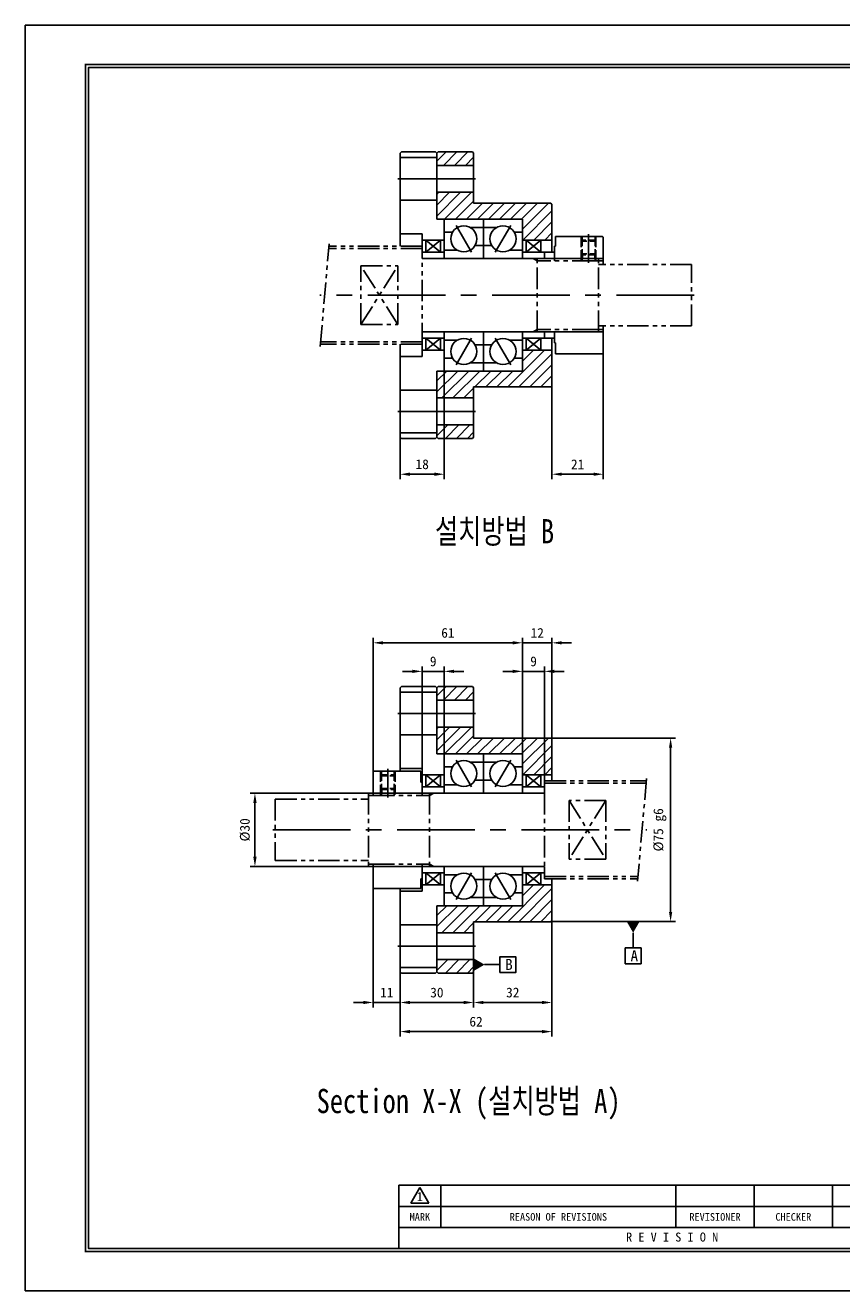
# Model space of a CAD drawing. Header units: millimetres. Extents: x 0 to 731, y 0 to 517.
# Tile 1 of 3: x 0 to 334, y 0 to 517. Entities that reach past the tile are written whole.
import ezdxf
from ezdxf.enums import TextEntityAlignment as Align

# ---------------------------------------------------------------- set-up
doc = ezdxf.new("R2010")
doc.units = ezdxf.units.MM
for name, pattern in [('CENTER', [50.8, 31.75, -6.35, 6.35, -6.35]), ('DASHED', [0.75, 0.5, -0.25]), ('PHANTOM', [2.5, 1.25, -0.25, 0.25, -0.25, 0.25, -0.25])]:
    doc.linetypes.add(name, pattern=pattern)
doc.layers.get('0').update_dxf_attribs({"linetype": 'CONTINUOUS'})
doc.layers.get('DEFPOINTS').update_dxf_attribs({"linetype": 'CONTINUOUS'})
for name, color, linetype in [('center', 1, 'CENTER'), ('hidden', 2, 'DASHED'), ('L1', 7, 'CONTINUOUS'), ('OUTLINE', 7, 'CONTINUOUS'), ('phantom', 6, 'PHANTOM')]:
    doc.layers.add(name, color=color, linetype=linetype)
doc.dimstyles.get("Standard").update_dxf_attribs({"dimtxt": 4, "dimasz": 4, "dimexe": 2, "dimexo": 0, "dimgap": 2, "dimtad": 1, "dimdec": 3, "dimzin": 11, "dimdsep": 46, "dimtxsty": 'Standard', "dimcen": 0, "dimclrd": 5, "dimclre": 5, "dimclrt": 3, "dimadec": 0, "dimazin": 0, "dimtfac": 0.6, "dimtdec": 3, "dimtmove": 0, "dimatfit": 3, "dimfxl": 0, "dimtolj": 1, "dimtzin": 11, "dimarcsym": 0})

# ---------------------------------------------------------------- blocks, each defined once
blk = doc.blocks.new('표제란')
at = {"layer": 'L1', "color": 0}
for p, q in [((297, 210), (0, 210)), ((0, 210), (0, 0)), ((0, 0), (297, 0))]:
    blk.add_line(p, q, dxfattribs=at)
at = {"layer": 'L1'}
for p, q in [((160, 17.5), (62, 17.5)), ((62, 17.5), (62, 7)), ((64, 14.51), (65.5, 17.1)), ((65.5, 17.1), (67, 14.51)), ((69, 17.5), (69, 10.5)), ((108, 17.5), (108, 10.5)), ((121, 17.5), (121, 10.5)), ((134, 17.5), (134, 10.5)), ((147, 14), (62, 14)), ((64, 14.51), (67, 14.51)), ((147, 10.5), (62, 10.5))]:
    blk.add_line(p, q, dxfattribs=at)
at = {"layer": 'L1', "const_width": 0.25}
blk.add_lwpolyline([(290.5, 6.5), (290.5, 203.5), (10, 203.5), (10, 6.5)], close=True, dxfattribs=at)
at = {"layer": 'L1'}
blk.add_lwpolyline([(290, 7), (290, 203), (10.5, 203), (10.5, 7)], close=True, dxfattribs=at)
for s, height, p in [('1', 1.5, (65.5, 15.61)), ('MARK', 1.25, (65.5, 12.25)), ('REASON OF REVISIONS', 1.25, (88.5, 12.25)), ('REVISIONER', 1.25, (114.5, 12.25)), ('CHECKER', 1.25, (127.5, 12.25)), ('R E V I S I O N', 1.5, (107.38, 8.9))]:
    blk.add_text(s, height=height, dxfattribs=at).set_placement(p, align=Align.MIDDLE_CENTER)
for tag, p in [('필렛', (179.25, 10.9)), ('모따기', (179.25, 8.3))]:
    blk.add_attdef(tag, text='', height=1.15, dxfattribs=at).set_placement(p, align=Align.MIDDLE_LEFT)
at = {"layer": 'OUTLINE', "ltscale": 0.5}
for tag, p, height in [('TITLE', (237.17, 24.41), 2.5), ('도번', (251.18, 15.64), 2.5), ('SCALE', (253.78, 9.55), 1.2), ('DATE', (277.02, 9.51), 1.2)]:
    blk.add_attdef(tag, p, '', height=height, dxfattribs=at)
blk = doc.blocks.new('*D82')
at = {"layer": 'DEFPOINTS', "color": 0}
for p in [(153.14, 130.21), (183.14, 130.21), (183.14, 117.7)]:
    blk.add_point(p, dxfattribs=at)
at = {"layer": 'OUTLINE', "color": 5, "lineweight": -2}
for p, q in [((153.14, 130.21), (153.14, 115.7)), ((183.14, 130.21), (183.14, 115.7)), ((157.14, 117.7), (179.14, 117.7))]:
    blk.add_line(p, q, dxfattribs=at)
at = {"layer": 'OUTLINE', "color": 5}
for points in [[(157.14, 118.37), (157.14, 117.04), (153.14, 117.7)], [(179.14, 118.37), (179.14, 117.04), (183.14, 117.7)]]:
    blk.add_solid(points, dxfattribs=at)
at = {"layer": 'OUTLINE', "color": 3, "insert": (168.14, 121.75), "char_height": 4, "attachment_point": 5}
blk.add_mtext('\\A1;30', dxfattribs=at)
blk = doc.blocks.new('*D83')
at = {"layer": 'DEFPOINTS', "color": 0}
for p in [(215.14, 151.21), (183.14, 130.21), (215.14, 117.7)]:
    blk.add_point(p, dxfattribs=at)
at = {"layer": 'OUTLINE', "color": 5, "lineweight": -2}
for p, q in [((215.14, 151.21), (215.14, 115.7)), ((183.14, 130.21), (183.14, 115.7)), ((187.14, 117.7), (211.14, 117.7))]:
    blk.add_line(p, q, dxfattribs=at)
at = {"layer": 'OUTLINE', "color": 5}
for points in [[(187.14, 118.37), (187.14, 117.04), (183.14, 117.7)], [(211.14, 118.37), (211.14, 117.04), (215.14, 117.7)]]:
    blk.add_solid(points, dxfattribs=at)
at = {"layer": 'OUTLINE', "color": 3, "insert": (199.14, 121.75), "char_height": 4, "attachment_point": 5}
blk.add_mtext('\\A1;32', dxfattribs=at)
blk = doc.blocks.new('*D84')
at = {"layer": 'DEFPOINTS', "color": 0}
for p in [(142.14, 164.51), (153.14, 130.21), (142.14, 117.7)]:
    blk.add_point(p, dxfattribs=at)
at = {"layer": 'OUTLINE', "color": 5, "lineweight": -2}
for p, q in [((142.14, 164.51), (142.14, 115.7)), ((153.14, 130.21), (153.14, 115.7)), ((138.14, 117.7), (134.14, 117.7)), ((153.14, 117.7), (142.14, 117.7)), ((157.14, 117.7), (161.14, 117.7))]:
    blk.add_line(p, q, dxfattribs=at)
at = {"layer": 'OUTLINE', "color": 5}
for points in [[(138.14, 118.37), (138.14, 117.04), (142.14, 117.7)], [(157.14, 118.37), (157.14, 117.04), (153.14, 117.7)]]:
    blk.add_solid(points, dxfattribs=at)
at = {"layer": 'OUTLINE', "color": 3, "insert": (147.64, 121.76), "char_height": 4, "attachment_point": 5}
blk.add_mtext('\\A1;11', dxfattribs=at)
blk = doc.blocks.new('*D85')
at = {"layer": 'DEFPOINTS', "color": 0}
for p in [(215.14, 151.21), (153.14, 130.21), (215.14, 105.81)]:
    blk.add_point(p, dxfattribs=at)
at = {"layer": 'OUTLINE', "color": 5, "lineweight": -2}
for p, q in [((215.14, 151.21), (215.14, 103.81)), ((153.14, 130.21), (153.14, 103.81)), ((157.14, 105.81), (211.14, 105.81))]:
    blk.add_line(p, q, dxfattribs=at)
at = {"layer": 'OUTLINE', "color": 5}
for points in [[(157.14, 106.48), (157.14, 105.14), (153.14, 105.81)], [(211.14, 106.48), (211.14, 105.14), (215.14, 105.81)]]:
    blk.add_solid(points, dxfattribs=at)
at = {"layer": 'OUTLINE', "color": 3, "insert": (184.14, 109.86), "char_height": 4, "attachment_point": 5}
blk.add_mtext('\\A1;62', dxfattribs=at)
blk = doc.blocks.new('*D86')
at = {"layer": 'DEFPOINTS', "color": 0}
for p in [(212.14, 252.93), (203.14, 219.21), (212.14, 208.21)]:
    blk.add_point(p, dxfattribs=at)
at = {"layer": 'OUTLINE', "color": 5, "lineweight": -2}
for p, q in [((203.14, 219.21), (203.14, 254.93)), ((212.14, 208.21), (212.14, 254.93)), ((199.14, 252.93), (195.14, 252.93)), ((203.14, 252.93), (212.14, 252.93)), ((216.14, 252.93), (220.14, 252.93))]:
    blk.add_line(p, q, dxfattribs=at)
at = {"layer": 'OUTLINE', "color": 5}
for points in [[(199.14, 253.6), (199.14, 252.26), (203.14, 252.93)], [(216.14, 253.6), (216.14, 252.26), (212.14, 252.93)]]:
    blk.add_solid(points, dxfattribs=at)
at = {"layer": 'OUTLINE', "color": 3, "insert": (207.64, 256.98), "char_height": 4, "attachment_point": 5}
blk.add_mtext('\\A1;9', dxfattribs=at)
blk = doc.blocks.new('*D87')
at = {"layer": 'DEFPOINTS', "color": 0}
for p in [(162.14, 252.93), (171.14, 219.21), (162.14, 205.71)]:
    blk.add_point(p, dxfattribs=at)
at = {"layer": 'OUTLINE', "color": 5, "lineweight": -2}
for p, q in [((162.14, 205.71), (162.14, 254.93)), ((171.14, 219.21), (171.14, 254.93)), ((158.14, 252.93), (154.14, 252.93)), ((171.14, 252.93), (162.14, 252.93)), ((175.14, 252.93), (179.14, 252.93))]:
    blk.add_line(p, q, dxfattribs=at)
at = {"layer": 'OUTLINE', "color": 5}
for points in [[(158.14, 253.6), (158.14, 252.26), (162.14, 252.93)], [(175.14, 253.6), (175.14, 252.26), (171.14, 252.93)]]:
    blk.add_solid(points, dxfattribs=at)
at = {"layer": 'OUTLINE', "color": 3, "insert": (166.64, 256.98), "char_height": 4, "attachment_point": 5}
blk.add_mtext('\\A1;9', dxfattribs=at)
blk = doc.blocks.new('*D88')
at = {"layer": 'DEFPOINTS', "color": 0}
for p in [(215.14, 264.59), (215.14, 225.21), (203.14, 219.21)]:
    blk.add_point(p, dxfattribs=at)
at = {"layer": 'OUTLINE', "color": 5, "lineweight": -2}
for p, q in [((199.14, 264.59), (195.14, 264.59)), ((203.14, 219.21), (203.14, 266.59)), ((203.14, 264.59), (215.14, 264.59)), ((215.14, 225.21), (215.14, 266.59)), ((219.14, 264.59), (223.14, 264.59))]:
    blk.add_line(p, q, dxfattribs=at)
at = {"layer": 'OUTLINE', "color": 5}
for points in [[(199.14, 265.25), (199.14, 263.92), (203.14, 264.59)], [(219.14, 265.25), (219.14, 263.92), (215.14, 264.59)]]:
    blk.add_solid(points, dxfattribs=at)
at = {"layer": 'OUTLINE', "color": 3, "insert": (209.14, 268.64), "char_height": 4, "attachment_point": 5}
blk.add_mtext('\\A1;12', dxfattribs=at)
blk = doc.blocks.new('*D89')
at = {"layer": 'DEFPOINTS', "color": 0}
for p in [(142.14, 264.59), (203.14, 219.21), (142.14, 211.91)]:
    blk.add_point(p, dxfattribs=at)
at = {"layer": 'OUTLINE', "color": 5, "lineweight": -2}
for p, q in [((142.14, 211.91), (142.14, 266.59)), ((199.14, 264.59), (146.14, 264.59)), ((203.14, 219.21), (203.14, 266.59))]:
    blk.add_line(p, q, dxfattribs=at)
at = {"layer": 'OUTLINE', "color": 5}
for points in [[(146.14, 265.25), (146.14, 263.92), (142.14, 264.59)], [(199.14, 265.25), (199.14, 263.92), (203.14, 264.59)]]:
    blk.add_solid(points, dxfattribs=at)
at = {"layer": 'OUTLINE', "color": 3, "insert": (172.64, 268.64), "char_height": 4, "attachment_point": 5}
blk.add_mtext('\\A1;61', dxfattribs=at)
blk = doc.blocks.new('*D90')
at = {"layer": 'DEFPOINTS', "color": 0}
for p in [(162.14, 203.21), (93.81, 173.21), (162.14, 173.21)]:
    blk.add_point(p, dxfattribs=at)
at = {"layer": 'OUTLINE', "color": 5, "lineweight": -2}
for p, q in [((162.14, 203.21), (91.81, 203.21)), ((93.81, 199.21), (93.81, 177.21)), ((162.14, 173.21), (91.81, 173.21))]:
    blk.add_line(p, q, dxfattribs=at)
at = {"layer": 'OUTLINE', "color": 5}
for points in [[(93.15, 199.21), (94.48, 199.21), (93.81, 203.21)], [(93.15, 177.21), (94.48, 177.21), (93.81, 173.21)]]:
    blk.add_solid(points, dxfattribs=at)
at = {"layer": 'OUTLINE', "color": 3, "insert": (89.76, 188.21), "char_height": 4, "attachment_point": 5, "rotation": 90}
blk.add_mtext('\\A1;%%C30', dxfattribs=at)
blk = doc.blocks.new('*D91')
at = {"layer": 'DEFPOINTS', "color": 0}
for p in [(214.64, 225.71), (214.64, 150.71), (263.63, 150.71)]:
    blk.add_point(p, dxfattribs=at)
at = {"layer": 'OUTLINE', "color": 5, "lineweight": -2}
for p, q in [((214.64, 225.71), (265.63, 225.71)), ((263.63, 221.71), (263.63, 154.71)), ((214.64, 150.71), (265.63, 150.71))]:
    blk.add_line(p, q, dxfattribs=at)
at = {"layer": 'OUTLINE', "color": 5}
for points in [[(262.96, 221.71), (264.3, 221.71), (263.63, 225.71)], [(262.96, 154.71), (264.3, 154.71), (263.63, 150.71)]]:
    blk.add_solid(points, dxfattribs=at)
at = {"layer": 'OUTLINE', "color": 3, "insert": (259.25, 188.21), "char_height": 4, "attachment_point": 5, "rotation": 90}
blk.add_mtext('\\A1;%%c75 g6', dxfattribs=at)
blk = doc.blocks.new('*D93')
at = {"layer": 'DEFPOINTS', "color": 0}
for p in [(171.14, 375.57), (153.14, 348.57), (153.14, 333.44)]:
    blk.add_point(p, dxfattribs=at)
at = {"layer": 'OUTLINE', "color": 5, "lineweight": -2}
for p, q in [((171.14, 375.57), (171.14, 331.44)), ((153.14, 348.57), (153.14, 331.44)), ((167.14, 333.44), (157.14, 333.44))]:
    blk.add_line(p, q, dxfattribs=at)
at = {"layer": 'OUTLINE', "color": 5}
for points in [[(157.14, 334.11), (157.14, 332.77), (153.14, 333.44)], [(167.14, 334.11), (167.14, 332.77), (171.14, 333.44)]]:
    blk.add_solid(points, dxfattribs=at)
at = {"layer": 'OUTLINE', "color": 3, "insert": (162.14, 337.49), "char_height": 4, "attachment_point": 5}
blk.add_mtext('\\A1;18', dxfattribs=at)
blk = doc.blocks.new('*D94')
at = {"layer": 'DEFPOINTS', "color": 0}
for p in [(236.14, 383.94), (215.14, 369.57), (236.14, 333.44)]:
    blk.add_point(p, dxfattribs=at)
at = {"layer": 'OUTLINE', "color": 5, "lineweight": -2}
for p, q in [((236.14, 383.94), (236.14, 331.44)), ((215.14, 369.57), (215.14, 331.44)), ((219.14, 333.44), (232.14, 333.44))]:
    blk.add_line(p, q, dxfattribs=at)
at = {"layer": 'OUTLINE', "color": 5}
for points in [[(219.14, 334.11), (219.14, 332.77), (215.14, 333.44)], [(232.14, 334.11), (232.14, 332.77), (236.14, 333.44)]]:
    blk.add_solid(points, dxfattribs=at)
at = {"layer": 'OUTLINE', "color": 3, "insert": (225.64, 337.49), "char_height": 4, "attachment_point": 5}
blk.add_mtext('\\A1;21', dxfattribs=at)
blk = doc.blocks.new('_DatumFilled')
at = {"color": 0, "linetype": 'ByBlock'}
blk.add_solid([(0, 0.58), (-1, 0), (0, -0.58)], dxfattribs=at)

msp = doc.modelspace()

# ---------------------------------------------------------------- hatches: boundary and pattern name
at = {"layer": 'OUTLINE'}
h = msp.add_hatch(dxfattribs=at)
h.set_pattern_fill('ANSI31', color=5, style=0)
h.set_pattern_definition([(45, (-591.7724, 325.56), (-2.245064, 2.245064), [])])
h.paths.add_polyline_path([(183.1403, 464.5726), (182.6403, 465.0726), (168.6403, 465.0726), (168.1403, 464.5726), (168.1403, 459.5726), (183.1403, 459.5726)])
h.paths.add_polyline_path([(215.1403, 443.5726), (214.6403, 444.0726), (183.1403, 444.0726), (183.1403, 448.5726), (168.1403, 448.5726), (168.1403, 437.5726), (203.1403, 437.5726), (203.1403, 429.0726), (215.1403, 429.0726)])
h.paths.add_polyline_path([(215.1403, 384.0726), (203.1403, 384.0726), (203.1403, 375.5726), (168.1403, 375.5726), (168.1403, 364.5726), (183.1403, 364.5726), (183.1403, 369.0726), (214.6403, 369.0726), (215.1403, 369.5726)])
h.paths.add_polyline_path([(183.1403, 353.5726), (168.1403, 353.5726), (168.1403, 348.5726), (168.6403, 348.0726), (182.6403, 348.0726), (183.1403, 348.5726)])
h = msp.add_hatch(dxfattribs=at)
h.set_pattern_fill('ANSI31', color=5, style=0)
h.set_pattern_definition([(45, (-591.7724, 107.195), (-2.245064, 2.245064), [])])
h.paths.add_polyline_path([(168.6403, 246.7076), (168.1403, 246.2076), (168.1403, 241.2076), (183.1403, 241.2076), (183.1403, 246.2076), (182.6403, 246.7076)])
h.paths.add_polyline_path([(203.1403, 219.2076), (203.1403, 210.7076), (215.1403, 210.7076), (215.1403, 225.2076), (214.6403, 225.7076), (183.1403, 225.7076), (183.1403, 230.2076), (168.1403, 230.2076), (168.1403, 219.2076)])
h.paths.add_polyline_path([(214.6403, 150.7076), (215.1403, 151.2076), (215.1403, 165.7076), (203.1403, 165.7076), (203.1403, 157.2076), (168.1403, 157.2076), (168.1403, 146.2076), (183.1403, 146.2076), (183.1403, 150.7076)])
h.paths.add_polyline_path([(182.6403, 129.7076), (183.1403, 130.2076), (183.1403, 135.2076), (168.1403, 135.2076), (168.1403, 130.2076), (168.6403, 129.7076)])

# ---------------------------------------------------------------- linework, layer by layer
at = {"layer": 'center'}
for p, q in [((152.1403, 454.0726), (184.1403, 454.0726)), ((175.9728, 435.0588), (182.3078, 424.0863)), ((198.3078, 435.0588), (191.9728, 424.0863)), ((230.1403, 431.5017), (230.1403, 419.8266)), ((273.2239, 406.5726), (120.3706, 406.5726)), ((175.9728, 378.0863), (182.3078, 389.0588)), ((198.3078, 378.0863), (191.9728, 389.0588)), ((152.1403, 359.0726), (184.1403, 359.0726)), ((152.1403, 235.7076), (184.1403, 235.7076)), ((148.1403, 213.1367), (148.1403, 201.4616)), ((175.9728, 216.6939), (182.3078, 205.7213)), ((198.3078, 216.6939), (191.9728, 205.7213)), ((101.0567, 188.2076), (253.9099, 188.2076)), ((175.9728, 159.7213), (182.3078, 170.6939)), ((198.3078, 159.7213), (191.9728, 170.6939)), ((152.1403, 140.7076), (184.1403, 140.7076))]:
    msp.add_line(p, q, dxfattribs=at)
at = {"layer": 'hidden', "color": 5, "ltscale": 5}
for p, q in [((227.1403, 428.6726), (227.1403, 430.5726)), ((233.1403, 428.6726), (233.1403, 430.5726)), ((227.1403, 423.4726), (227.1403, 420.5726)), ((233.1403, 423.4726), (233.1403, 420.5726)), ((145.1403, 210.3076), (145.1403, 212.2076)), ((151.1403, 210.3076), (151.1403, 212.2076)), ((145.1403, 205.1076), (145.1403, 202.2076)), ((151.1403, 205.1076), (151.1403, 202.2076))]:
    msp.add_line(p, q, dxfattribs=at)
at = {"layer": 'hidden', "ltscale": 5}
for p, q in [((227.5403, 429.0726), (227.1403, 428.6726)), ((227.5403, 429.0726), (227.5403, 430.5726)), ((232.7403, 429.0726), (227.5403, 429.0726)), ((227.5403, 429.0726), (227.5403, 423.0726)), ((232.7403, 429.0726), (232.7403, 430.5726)), ((233.1403, 428.6726), (232.7403, 429.0726)), ((232.7403, 429.0726), (232.7403, 423.0726)), ((233.1403, 428.6726), (227.1403, 428.6726)), ((227.1403, 428.6726), (227.1403, 423.4726)), ((233.1403, 428.6726), (233.1403, 423.4726)), ((233.1403, 423.4726), (227.1403, 423.4726)), ((227.5403, 423.0726), (227.1403, 423.4726)), ((232.7403, 423.0726), (227.5403, 423.0726)), ((232.7403, 423.0726), (227.5403, 423.0726)), ((227.5403, 423.0726), (227.5403, 420.5726)), ((227.6403, 423.0726), (227.6403, 421.5726)), ((232.6403, 423.0726), (232.6403, 421.5726)), ((233.1403, 423.4726), (232.7403, 423.0726)), ((232.7403, 423.0726), (232.7403, 420.5726)), ((145.5403, 210.7076), (145.5403, 212.2076)), ((150.7403, 210.7076), (150.7403, 212.2076)), ((145.1403, 210.3076), (145.5403, 210.7076)), ((145.1403, 210.3076), (151.1403, 210.3076)), ((145.1403, 210.3076), (145.1403, 205.1076)), ((145.5403, 210.7076), (150.7403, 210.7076)), ((145.5403, 210.7076), (145.5403, 204.7076)), ((150.7403, 210.7076), (151.1403, 210.3076)), ((150.7403, 210.7076), (150.7403, 204.7076)), ((151.1403, 210.3076), (151.1403, 205.1076)), ((145.1403, 205.1076), (151.1403, 205.1076)), ((145.1403, 205.1076), (145.5403, 204.7076)), ((145.5403, 204.7076), (150.7403, 204.7076)), ((145.5403, 204.7076), (150.7403, 204.7076)), ((145.5403, 204.7076), (145.5403, 202.2076)), ((145.6403, 204.7076), (145.6403, 203.2076)), ((150.6403, 204.7076), (150.6403, 203.2076)), ((150.7403, 204.7076), (151.1403, 205.1076)), ((150.7403, 204.7076), (150.7403, 202.2076))]:
    msp.add_line(p, q, dxfattribs=at)
at = {"layer": 'OUTLINE'}
for p, q in [((153.1403, 464.5726), (153.6403, 465.0726)), ((153.1403, 464.5726), (153.1403, 430.5726)), ((153.1403, 462.8226), (168.1403, 462.8226)), ((167.6403, 465.0726), (153.6403, 465.0726)), ((167.6403, 465.0726), (168.1403, 464.5726)), ((168.1403, 464.5726), (168.6403, 465.0726)), ((168.1403, 437.5726), (168.1403, 464.5726)), ((182.6403, 465.0726), (168.6403, 465.0726)), ((182.6403, 465.0726), (183.1403, 464.5726)), ((183.1403, 444.0726), (183.1403, 464.5726)), ((168.1403, 459.5726), (183.1403, 459.5726)), ((153.1403, 445.3226), (168.1403, 445.3226)), ((168.1403, 448.5726), (183.1403, 448.5726)), ((153.1403, 443.5726), (153.1403, 426.5726)), ((214.6403, 444.0726), (183.1403, 444.0726)), ((214.6403, 444.0726), (215.1403, 443.5726)), ((215.1403, 424.0726), (215.1403, 443.5726)), ((168.1403, 437.5726), (203.1403, 437.5726)), ((171.1403, 437.5726), (171.1403, 421.5726)), ((181.8078, 434.1928), (187.1403, 434.1928)), ((187.1403, 437.5726), (187.1403, 421.5726)), ((192.4728, 434.1928), (187.1403, 434.1928)), ((203.1403, 437.5726), (203.1403, 421.5726)), ((153.1403, 431.5726), (162.1403, 431.5726)), ((162.1403, 431.5726), (162.1403, 426.5726)), ((171.1403, 429.0726), (162.1403, 429.0726)), ((163.6403, 424.0726), (169.6403, 429.0726)), ((163.6403, 429.0726), (169.6403, 424.0726)), ((163.6403, 429.0726), (163.6403, 424.0726)), ((169.6403, 429.0726), (169.6403, 424.0726)), ((174.52, 432.2401), (171.1403, 432.2401)), ((199.7605, 432.2401), (203.1403, 432.2401)), ((203.1403, 429.0726), (215.1403, 429.0726)), ((210.6403, 424.0726), (204.6403, 429.0726)), ((210.6403, 429.0726), (204.6403, 424.0726)), ((204.6403, 429.0726), (204.6403, 424.0726)), ((210.6403, 429.0726), (210.6403, 424.0726)), ((235.8403, 430.5726), (216.6403, 430.5726)), ((216.6403, 430.5726), (216.6403, 426.5726)), ((235.8403, 430.5726), (236.1403, 430.2726)), ((236.1403, 430.2726), (236.1403, 419.0726)), ((171.1403, 424.0726), (162.1403, 424.0726)), ((176.4728, 424.9523), (171.1403, 424.9523)), ((183.7605, 426.9051), (187.1403, 426.9051)), ((190.52, 426.9051), (187.1403, 426.9051)), ((197.8078, 424.9523), (203.1403, 424.9523)), ((203.1403, 424.0726), (216.1403, 424.0726)), ((212.1403, 424.0726), (212.1403, 421.5726)), ((216.1403, 426.5726), (216.1403, 420.5726)), ((216.6403, 426.5726), (216.1403, 426.5726)), ((162.1403, 421.5726), (212.1403, 421.5726)), ((236.1403, 421.5726), (212.1403, 421.5726)), ((236.1403, 382.8726), (236.1403, 394.0726)), ((162.1403, 391.5726), (212.1403, 391.5726)), ((171.1403, 389.0726), (162.1403, 389.0726)), ((163.6403, 389.0726), (169.6403, 384.0726)), ((163.6403, 384.0726), (169.6403, 389.0726)), ((163.6403, 384.0726), (163.6403, 389.0726)), ((169.6403, 384.0726), (169.6403, 389.0726)), ((171.1403, 391.5726), (171.1403, 375.5726)), ((176.4728, 388.1928), (171.1403, 388.1928)), ((187.1403, 391.5726), (187.1403, 375.5726)), ((197.8078, 388.1928), (203.1403, 388.1928)), ((203.1403, 391.5726), (203.1403, 375.5726)), ((203.1403, 389.0726), (216.1403, 389.0726)), ((210.6403, 384.0726), (204.6403, 389.0726)), ((210.6403, 389.0726), (204.6403, 384.0726)), ((204.6403, 384.0726), (204.6403, 389.0726)), ((210.6403, 384.0726), (210.6403, 389.0726)), ((236.1403, 391.5726), (212.1403, 391.5726)), ((212.1403, 389.0726), (212.1403, 391.5726)), ((215.1403, 369.5726), (215.1403, 389.0726)), ((216.1403, 387.0726), (216.1403, 391.5726)), ((153.1403, 386.5726), (153.1403, 369.5726)), ((153.1403, 386.5726), (153.1403, 348.5726)), ((162.1403, 386.5726), (162.1403, 381.5726)), ((171.1403, 384.0726), (162.1403, 384.0726)), ((183.7605, 386.2401), (187.1403, 386.2401)), ((190.52, 386.2401), (187.1403, 386.2401)), ((203.1403, 384.0726), (215.1403, 384.0726)), ((216.6403, 387.0726), (216.1403, 387.0726)), ((216.6403, 382.5726), (216.6403, 387.0726)), ((235.8403, 382.5726), (216.6403, 382.5726)), ((236.1403, 382.8726), (235.8403, 382.5726)), ((153.1403, 381.5726), (162.1403, 381.5726)), ((174.52, 380.9051), (171.1403, 380.9051)), ((181.8078, 378.9523), (187.1403, 378.9523)), ((192.4728, 378.9523), (187.1403, 378.9523)), ((199.7605, 380.9051), (203.1403, 380.9051)), ((168.1403, 348.5726), (168.1403, 375.5726)), ((168.1403, 375.5726), (203.1403, 375.5726)), ((153.1403, 367.8226), (168.1403, 367.8226)), ((183.1403, 348.5726), (183.1403, 369.0726)), ((214.6403, 369.0726), (183.1403, 369.0726)), ((215.1403, 369.5726), (214.6403, 369.0726)), ((168.1403, 364.5726), (183.1403, 364.5726)), ((168.1403, 353.5726), (183.1403, 353.5726)), ((153.1403, 350.3226), (168.1403, 350.3226)), ((153.6403, 348.0726), (153.1403, 348.5726)), ((167.6403, 348.0726), (153.6403, 348.0726)), ((168.1403, 348.5726), (167.6403, 348.0726)), ((168.6403, 348.0726), (168.1403, 348.5726)), ((182.6403, 348.0726), (168.6403, 348.0726)), ((183.1403, 348.5726), (182.6403, 348.0726)), ((153.1403, 246.2076), (153.6403, 246.7076)), ((153.1403, 246.2076), (153.1403, 212.2076)), ((153.1403, 244.4576), (168.1403, 244.4576)), ((167.6403, 246.7076), (153.6403, 246.7076)), ((167.6403, 246.7076), (168.1403, 246.2076)), ((168.1403, 246.2076), (168.6403, 246.7076)), ((168.1403, 219.2076), (168.1403, 246.2076)), ((182.6403, 246.7076), (168.6403, 246.7076)), ((182.6403, 246.7076), (183.1403, 246.2076)), ((183.1403, 225.7076), (183.1403, 246.2076)), ((168.1403, 241.2076), (183.1403, 241.2076)), ((168.1403, 230.2076), (183.1403, 230.2076)), ((153.1403, 226.9576), (168.1403, 226.9576)), ((153.1403, 225.2076), (153.1403, 212.2076)), ((214.6403, 225.7076), (183.1403, 225.7076)), ((214.6403, 225.7076), (215.1403, 225.2076)), ((215.1403, 208.2076), (215.1403, 225.2076)), ((168.1403, 219.2076), (203.1403, 219.2076)), ((171.1403, 219.2076), (171.1403, 203.2076)), ((187.1403, 219.2076), (187.1403, 203.2076)), ((203.1403, 219.2076), (203.1403, 203.2076)), ((142.1403, 211.9076), (142.4403, 212.2076)), ((142.1403, 211.9076), (142.1403, 202.2076)), ((142.4403, 212.2076), (161.6403, 212.2076)), ((153.1403, 213.2076), (162.1403, 213.2076)), ((161.6403, 212.2076), (161.6403, 207.7076)), ((162.1403, 213.2076), (162.1403, 202.2076)), ((174.52, 213.8751), (171.1403, 213.8751)), ((181.8078, 215.8278), (187.1403, 215.8278)), ((192.4728, 215.8278), (187.1403, 215.8278)), ((199.7605, 213.8751), (203.1403, 213.8751)), ((161.6403, 207.7076), (162.1403, 207.7076)), ((171.1403, 210.7076), (162.1403, 210.7076)), ((163.6403, 205.7076), (169.6403, 210.7076)), ((163.6403, 210.7076), (169.6403, 205.7076)), ((163.6403, 210.7076), (163.6403, 205.7076)), ((169.6403, 210.7076), (169.6403, 205.7076)), ((183.7605, 208.5401), (187.1403, 208.5401)), ((190.52, 208.5401), (187.1403, 208.5401)), ((203.1403, 210.7076), (215.1403, 210.7076)), ((210.6403, 205.7076), (204.6403, 210.7076)), ((210.6403, 210.7076), (204.6403, 205.7076)), ((204.6403, 210.7076), (204.6403, 205.7076)), ((210.6403, 210.7076), (210.6403, 205.7076)), ((142.1403, 203.2076), (145.6403, 203.2076)), ((145.6403, 203.2076), (150.6403, 203.2076)), ((150.6403, 203.2076), (162.1403, 203.2076)), ((171.1403, 205.7076), (162.1403, 205.7076)), ((162.1403, 203.2076), (212.1403, 203.2076)), ((176.4728, 206.5873), (171.1403, 206.5873)), ((197.8078, 206.5873), (203.1403, 206.5873)), ((203.1403, 205.7076), (212.1403, 205.7076)), ((212.1403, 205.7076), (212.1403, 203.2076)), ((142.1403, 164.5076), (142.1403, 174.2076)), ((142.1403, 173.2076), (162.1403, 173.2076)), ((162.1403, 163.2076), (162.1403, 174.2076)), ((162.1403, 173.2076), (212.1403, 173.2076)), ((171.1403, 170.7076), (162.1403, 170.7076)), ((163.6403, 170.7076), (169.6403, 165.7076)), ((163.6403, 165.7076), (169.6403, 170.7076)), ((163.6403, 165.7076), (163.6403, 170.7076)), ((169.6403, 165.7076), (169.6403, 170.7076)), ((171.1403, 173.2076), (171.1403, 157.2076)), ((187.1403, 173.2076), (187.1403, 157.2076)), ((203.1403, 173.2076), (203.1403, 157.2076)), ((203.1403, 170.7076), (212.1403, 170.7076)), ((210.6403, 165.7076), (204.6403, 170.7076)), ((210.6403, 170.7076), (204.6403, 165.7076)), ((204.6403, 165.7076), (204.6403, 170.7076)), ((210.6403, 165.7076), (210.6403, 170.7076)), ((212.1403, 170.7076), (212.1403, 173.2076)), ((161.6403, 168.2076), (162.1403, 168.2076)), ((161.6403, 164.2076), (161.6403, 168.2076)), ((171.1403, 165.7076), (162.1403, 165.7076)), ((176.4728, 169.8278), (171.1403, 169.8278)), ((183.7605, 167.8751), (187.1403, 167.8751)), ((190.52, 167.8751), (187.1403, 167.8751)), ((197.8078, 169.8278), (203.1403, 169.8278)), ((203.1403, 165.7076), (215.1403, 165.7076)), ((215.1403, 151.2076), (215.1403, 168.2076)), ((142.4403, 164.2076), (142.1403, 164.5076)), ((142.4403, 164.2076), (161.6403, 164.2076)), ((153.1403, 164.2076), (153.1403, 151.2076)), ((153.1403, 164.2076), (153.1403, 130.2076)), ((153.1403, 163.2076), (162.1403, 163.2076)), ((174.52, 162.5401), (171.1403, 162.5401)), ((181.8078, 160.5873), (187.1403, 160.5873)), ((192.4728, 160.5873), (187.1403, 160.5873)), ((199.7605, 162.5401), (203.1403, 162.5401)), ((168.1403, 130.2076), (168.1403, 157.2076)), ((168.1403, 157.2076), (203.1403, 157.2076)), ((183.1403, 130.2076), (183.1403, 150.7076)), ((214.6403, 150.7076), (183.1403, 150.7076)), ((215.1403, 151.2076), (214.6403, 150.7076)), ((153.1403, 149.4576), (168.1403, 149.4576)), ((168.1403, 146.2076), (183.1403, 146.2076)), ((168.1403, 135.2076), (183.1403, 135.2076)), ((153.1403, 131.9576), (168.1403, 131.9576)), ((153.6403, 129.7076), (153.1403, 130.2076)), ((167.6403, 129.7076), (153.6403, 129.7076)), ((168.1403, 130.2076), (167.6403, 129.7076)), ((168.6403, 129.7076), (168.1403, 130.2076)), ((182.6403, 129.7076), (168.6403, 129.7076)), ((183.1403, 130.2076), (182.6403, 129.7076))]:
    msp.add_line(p, q, dxfattribs=at)
at = {"layer": 'OUTLINE', "color": 5}
for p, q in [((234.1403, 420.5726), (236.1403, 420.5726)), ((234.1403, 392.5726), (236.1403, 392.5726))]:
    msp.add_line(p, q, dxfattribs=at)
at = {"layer": 'OUTLINE', "color": 5, "ltscale": 0.5}
for points in [[(248.3224, 146.2076), (248.3224, 139.9711)], [(187.6403, 133.1611), (193.8768, 133.1611)]]:
    msp.add_lwpolyline(points, dxfattribs=at)
for points in [[(245.0824, 133.4911), (251.5624, 133.4911), (251.5624, 139.9711), (245.0824, 139.9711)], [(193.8768, 129.9211), (200.3568, 129.9211), (200.3568, 136.4011), (193.8768, 136.4011)]]:
    msp.add_lwpolyline(points, close=True, dxfattribs=at)
at = {"layer": 'OUTLINE'}
for centre in [(179.1403, 429.5726), (195.1403, 429.5726), (179.1403, 383.5726), (195.1403, 383.5726), (179.1403, 211.2076), (195.1403, 211.2076), (179.1403, 165.2076), (195.1403, 165.2076)]:
    msp.add_circle(centre, 5.335, dxfattribs=at)
at = {"layer": 'phantom', "ltscale": 7}
for p, q in [((120.4726, 385.5726), (124.1471, 427.5726)), ((162.1403, 425.5726), (123.9721, 425.5726)), ((162.1403, 426.5726), (124.0596, 426.5726)), ((162.1403, 386.5726), (162.1403, 426.5726)), ((209.1403, 420.5726), (207.4082, 421.5726)), ((209.1403, 391.5726), (209.1403, 421.5726)), ((212.1403, 420.5726), (209.1403, 420.5726)), ((232.1403, 420.5726), (212.1403, 420.5726)), ((234.1403, 420.5726), (232.1403, 420.5726)), ((234.1403, 391.5726), (234.1403, 421.5726)), ((272.1403, 419.0726), (234.1403, 419.0726)), ((272.1403, 394.0726), (272.1403, 419.0726)), ((137.1403, 394.5726), (137.1403, 418.5726)), ((152.1403, 394.5726), (137.1403, 418.5726)), ((137.1403, 394.5726), (152.1403, 418.5726)), ((137.1403, 418.5726), (152.1403, 418.5726)), ((152.1403, 394.5726), (152.1403, 418.5726)), ((137.1403, 394.5726), (152.1403, 394.5726)), ((272.1403, 394.0726), (234.1403, 394.0726)), ((209.1403, 392.5726), (207.4082, 391.5726)), ((212.1403, 392.5726), (209.1403, 392.5726)), ((232.1403, 392.5726), (212.1403, 392.5726)), ((234.1403, 392.5726), (232.1403, 392.5726)), ((162.1403, 386.5726), (120.5601, 386.5726)), ((162.1403, 387.5726), (120.6476, 387.5726)), ((212.1403, 208.2076), (253.7205, 208.2076)), ((212.1403, 208.2076), (212.1403, 205.7076)), ((212.1403, 207.2076), (253.633, 207.2076)), ((253.808, 209.2076), (250.1334, 167.2076)), ((140.1403, 203.2076), (140.1403, 173.2076)), ((140.1403, 203.2076), (142.1403, 203.2076)), ((140.1403, 202.2076), (142.1403, 202.2076)), ((142.1403, 202.2076), (162.1403, 202.2076)), ((162.1403, 202.2076), (165.1403, 202.2076)), ((165.1403, 203.2076), (165.1403, 173.2076)), ((165.1403, 202.2076), (166.8723, 203.2076)), ((212.1403, 203.2076), (212.1403, 173.2076)), ((102.1403, 200.7076), (140.1403, 200.7076)), ((102.1403, 200.7076), (102.1403, 175.7076)), ((222.1403, 200.2076), (222.1403, 176.2076)), ((222.1403, 200.2076), (237.1403, 176.2076)), ((237.1403, 200.2076), (222.1403, 176.2076)), ((237.1403, 200.2076), (222.1403, 200.2076)), ((237.1403, 200.2076), (237.1403, 176.2076)), ((102.1403, 175.7076), (140.1403, 175.7076)), ((237.1403, 176.2076), (222.1403, 176.2076)), ((140.1403, 174.2076), (142.1403, 174.2076)), ((140.1403, 173.2076), (142.1403, 173.2076)), ((141.1403, 173.2076), (142.1403, 173.2076)), ((142.1403, 174.2076), (162.1403, 174.2076)), ((162.1403, 174.2076), (165.1403, 174.2076)), ((165.1403, 174.2076), (166.8723, 173.2076)), ((212.1403, 168.2076), (212.1403, 170.7076)), ((212.1403, 169.2076), (250.3084, 169.2076)), ((212.1403, 168.2076), (250.2209, 168.2076))]:
    msp.add_line(p, q, dxfattribs=at)

# ---------------------------------------------------------------- block references
at = {"layer": 'OUTLINE', "xscale": 2.460843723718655, "yscale": 2.460843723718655, "zscale": 2.460843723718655}
msp.add_blockref('표제란', (0, 0), dxfattribs=at)
at = {"layer": 'OUTLINE', "color": 5, "ltscale": 0.5, "xscale": 4.5, "yscale": 4.5, "zscale": 4.5}
for p, rotation in [((248.3224, 150.7076), 90), ((183.1403, 133.1611), 180)]:
    msp.add_blockref('_DatumFilled', p, dxfattribs=dict(at, rotation=rotation))

# ---------------------------------------------------------------- texts
at = {"lineweight": 9, "width": 0.8}
for s, height, p in [('설치방법 B', 9.90678, (167.3562, 305.1846)), ('Section X-X (설치방법 A)', 9.906778, (119.0097, 72.5192))]:
    msp.add_text(s, height=height, dxfattribs=at).set_placement(p)
at = {"layer": 'OUTLINE', "color": 3, "ltscale": 0.5, "char_height": 4.5, "attachment_point": 9}
for s, insert in [('\\A1;B', (199.1216, 130.9908)), ('\\A1;A', (250.3272, 134.5607))]:
    msp.add_mtext(s, dxfattribs=dict(at, insert=insert))

# ---------------------------------------------------------------- dimensions: what is measured, and where the dimension line sits
at = {"layer": 'OUTLINE'}
for base, p1, p2, picture, middle in [((236.1403, 333.4386), (215.1403, 369.5726), (236.1403, 383.9364), '*D94', (225.6403, 337.4945)), ((153.1403, 333.4386), (171.1403, 375.5726), (153.1403, 348.5726), '*D93', (162.1403, 337.4945)), ((142.1403, 264.5873), (203.1403, 219.2076), (142.1403, 211.9076), '*D89', (172.6403, 268.6432)), ((215.1403, 264.5873), (203.1403, 219.2076), (215.1403, 225.2076), '*D88', (209.1403, 268.6432)), ((162.1403, 252.9302), (171.1403, 219.2076), (162.1403, 205.7076), '*D87', (166.6403, 256.9808)), ((212.1403, 252.9302), (203.1403, 219.2076), (212.1403, 208.2076), '*D86', (207.6403, 256.9808)), ((142.1403, 117.7025), (153.1403, 130.2076), (142.1403, 164.5076), '*D84', (147.6403, 121.7584)), ((215.1403, 105.8109), (153.1403, 130.2076), (215.1403, 151.2076), '*D85', (184.1403, 109.8615)), ((215.1403, 117.7025), (183.1403, 130.2076), (215.1403, 151.2076), '*D83', (199.1403, 121.7531)), ((183.1403, 117.7025), (153.1403, 130.2076), (183.1403, 130.2076), '*D82', (168.1403, 121.7531))]:
    dim = msp.add_linear_dim(base=base, p1=p1, p2=p2, dimstyle='Standard', dxfattribs=at)
    dim.commit()
    dim.dimension.update_dxf_attribs({"geometry": picture, "text_midpoint": middle})
dim = msp.add_linear_dim(base=(263.6313, 150.7076), p1=(214.6403, 225.7076), p2=(214.6403, 150.7076), angle=90, text='%%c<> g6', dimstyle='Standard', dxfattribs=at)
dim.commit()
dim.dimension.update_dxf_attribs({"geometry": '*D91', "text_midpoint": (259.2452, 188.2076)})
dim = msp.add_linear_dim(base=(93.8148, 173.2076), p1=(162.1403, 203.2076), p2=(162.1403, 173.2076), angle=90, text='%%C<>', dimstyle='Standard', override={"dimgap": 2, "dimsah": 1, "dimse1": 0, "dimse2": 0, "dimsd1": 0, "dimsd2": 0, "dimtol": 0, "dimlim": 0}, dxfattribs=at)
dim.commit()
dim.dimension.update_dxf_attribs({"geometry": '*D90', "text_midpoint": (89.7642, 188.2076)})

doc.saveas('drawing.dxf')
